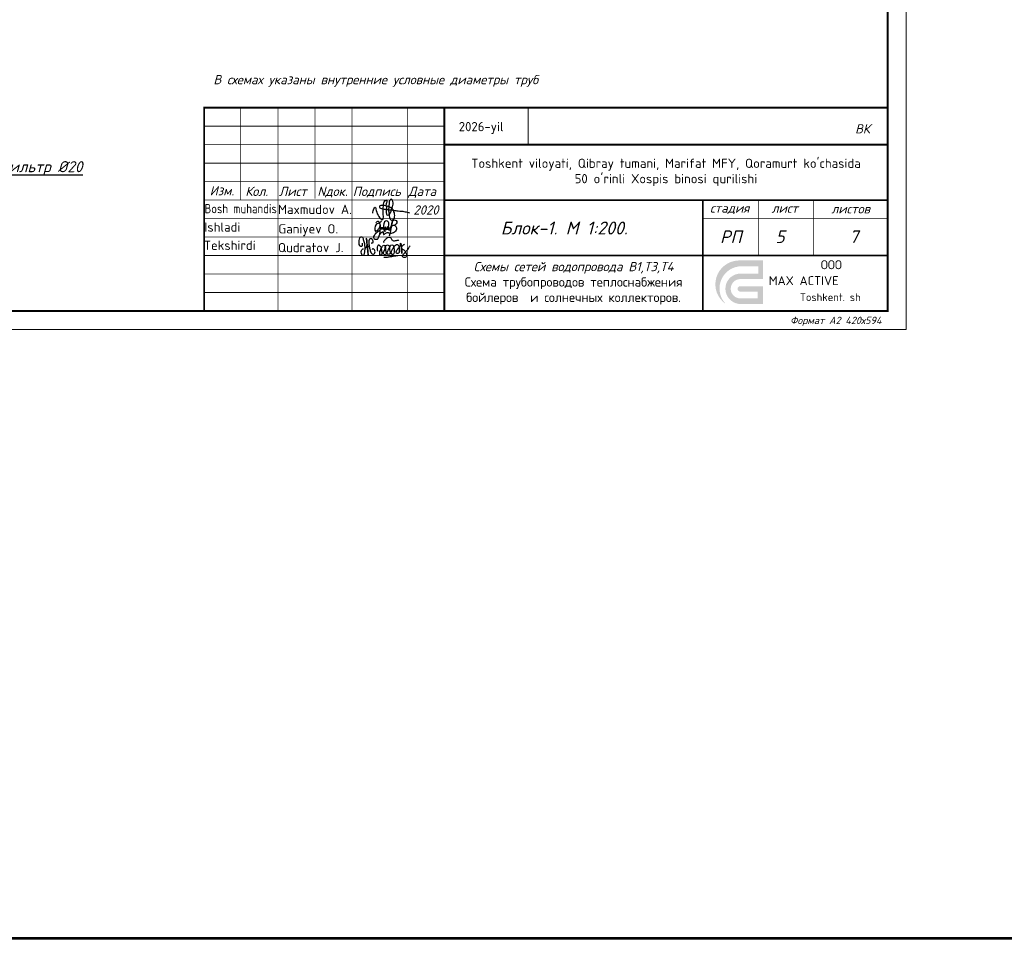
# Model space of a CAD drawing. Extents: x -4445 to 1909585, y 1860 to 289234.
# Tile 87 of 110: x 618820 to 645469, y 169339 to 194196. Entities that reach past the tile are written whole.
import ezdxf
from ezdxf.enums import TextEntityAlignment as Align

# ---------------------------------------------------------------- set-up
doc = ezdxf.new("R2010")
doc.units = 0
doc.header["$LTSCALE"] = 0.5
doc.header["$MEASUREMENT"] = 0
doc.layers.get('0').update_dxf_attribs({"linetype": 'CONTINUOUS', "lineweight": 18})
doc.layers.add('ВК', color=7, linetype='CONTINUOUS', lineweight=25)
doc.styles.add('COMPLEX', font='isocpeur.ttf')
doc.styles.add('Isocpeur', font='isocpeui.ttf', dxfattribs={"height": 250})
doc.styles.add('style1', font='isocpeui.ttf', dxfattribs={"height": 80})
doc.styles.add('ГОСТ 300', font='isocpeui.ttf', dxfattribs={"height": 250})
doc.styles.add('Констр', font='isocpeui.ttf')

# ---------------------------------------------------------------- blocks, each defined once
blk = doc.blocks.new('A$C4c4061ee')
at = {"color": 184, "lineweight": 30}
blk.add_spline([(-39.74353470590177, -7.066288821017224), (-36.82961242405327, 4.046206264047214), (-33.9923730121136, 7.878101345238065), (-31.15513360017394, -0.09223704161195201), (-24.10037650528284, -16.18619768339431), (-16.66013001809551, -23.47737302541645), (-13.89957347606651, -23.47737302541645), (-12.51929520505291, -17.8828110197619), (-12.51929520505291, 12.71720958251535), (-8.301108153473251, 24.82599777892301), (-4.390321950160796, 27.04849679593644), (-3.39345802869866, 21.37729285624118), (-5.693917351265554, 12.8704869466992), (-4.390321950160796, 8.042298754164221), (-4.390321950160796, -10.04424811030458), (-2.013179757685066, -12.57329535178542), (3.277884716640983, -9.967606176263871), (9.642495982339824, 6.126347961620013), (12.63310113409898, 19.46134856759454), (7.572085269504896, 28.88780565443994), (4.734845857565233, 26.58867120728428), (2.357703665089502, 16.62574009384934), (1.1307911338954, -1.154252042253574), (2.894470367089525, -14.18269141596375), (6.805256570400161, -24.83536091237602), (10.94609138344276, -24.83536091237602), (15.01024332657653, -21.31002055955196), (16.54388733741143, -17.24820618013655), (16.54388733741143, -9.890970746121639), (12.01963817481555, 1.987904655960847), (5.88507551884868, 7.352560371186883), (-2.703325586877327, 10.34143320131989), (-9.988117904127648, 12.10410662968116), (-16.96619212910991, 12.10410662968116), (-21.49044129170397, 11.18445545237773), (-22.48730521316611, 7.73574402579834), (-20.03348015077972, 5.436609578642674), (-13.95984342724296, 3.668518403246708), (-0.6938408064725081, 1.752574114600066), (10.96184832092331, 0.5263682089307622), (22.23410971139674, -1.236305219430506), (37.57053643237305, -2.61578848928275), (43.47506386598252, -3.61208160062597), (49.27660224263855, -4.469789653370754), (54.8951084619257, -6.391593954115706)], degree=3, dxfattribs=at)
blk = doc.blocks.new('Odil Ganiyev')
at = {"color": 184, "lineweight": 30}
for points in [[(278218.2051830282, -189287.7762238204), (278220.3753585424, -189298.3256989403), (278251.3946131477, -189228.5199908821), (278257.8389691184, -189293.9968684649), (278314.7725375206, -189205.9786257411), (278295.0414358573, -189231.061274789), (278320.1428341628, -189287.5561976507), (278380.2964745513, -189198.4648373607), (278354.815996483, -189238.8983742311), (278383.5186525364, -189286.4830800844), (278449.0446955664, -189192.0241665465), (278427.7340948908, -189223.4364403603), (278438.3041022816, -189281.1155268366), (278514.5707385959, -189197.3917197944), (278494.165717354, -189208.1631865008), (278504.9020986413, -189282.1896271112), (278604.2546478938, -188932.4946979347), (278562.7315404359, -189513.518486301)], [(278008.5945511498, -189094.8101020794), (278081.0024050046, -189029.3176129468), (278139.3426344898, -189054.7083433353), (278204.400167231, -188992.9621068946)], [(278173.5925280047, -189155.4917721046), (278172.6471103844, -189633.027333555), (278135.4993996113, -189698.8294876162), (278035.879343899, -189702.204108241), (278007.5494496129, -189605.357213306), (278073.6314762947, -189469.1911728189), (278127.884108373, -189405.1461013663), (278218.2051830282, -189287.7762238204)], [(278212.7110742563, -189508.6004389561), (278316.0087587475, -189388.4872286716), (278339.6422759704, -189482.9500730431), (278420.6783357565, -189424.9498474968), (278521.2825563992, -189381.9738374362)]]:
    blk.add_spline(points, degree=3, dxfattribs=at)
for points, knots in [([(278092.585464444, -189110.7355109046), (278063.2194188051, -189124.2674054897), (277979.370430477, -189180.2556237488), (277976.1723904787, -189468.8543651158), (278120.9857520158, -189357.1201562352), (278158.7843846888, -189260.4993996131), (278167.4294188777, -189221.9077254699)], [0, 0, 0, 0, 84.01965011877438, 319.3343002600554, 434.0069741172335, 519.9639260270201, 519.9639260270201, 519.9639260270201, 519.9639260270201]), ([(278167.4294188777, -189221.9077254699), (278181.3387233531, -189151.2748930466), (278170.7899638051, -189084.1800938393), (278111.1856448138, -189102.5741176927), (278092.585464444, -189110.7355109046)], [526.8260919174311, 526.8260919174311, 526.8260919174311, 526.8260919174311, 665.5590851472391, 706.3961257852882, 706.3961257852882, 706.3961257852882, 706.3961257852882]), ([(278396.1967646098, -189316.1294269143), (278466.1538288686, -189242.8891530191), (278495.302956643, -189144.9180396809), (278487.2601476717, -189009.0998779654), (278377.6673267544, -188943.6380905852), (278332.0648927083, -188997.5609160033), (278318.9360969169, -189019.7150940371), (278305.4029493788, -189050.3942673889), (278280.2404771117, -189133.7043541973), (278300.2727365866, -189288.4465314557), (278387.6358799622, -189385.8034520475)], [0, 0, 0, 0, 210.3316614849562, 341.5442091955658, 437.9935387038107, 521.2099932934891, 521.2099932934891, 521.2099932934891, 602.6433944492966, 823.015148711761, 823.015148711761, 823.015148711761, 823.015148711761]), ([(278616.6842967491, -189117.5460859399), (278680.2310006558, -189058.40023725), (278779.8970886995, -189126.564977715), (278816.8257756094, -189262.3978800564), (278675.2131768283, -189400.3526046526), (278594.5317891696, -189411.9745325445), (278531.2075642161, -189409.6795947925)], [498.211238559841, 498.211238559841, 498.211238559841, 498.211238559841, 560.9624334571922, 628.5608440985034, 789.1848951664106, 992.2030792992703, 992.2030792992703, 992.2030792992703, 992.2030792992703]), ([(278603.8079360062, -188938.7967392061), (278630.1334271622, -188908.0624409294), (278657.9278604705, -188890.0017188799), (278745.5528651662, -188896.5335061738), (278775.8709600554, -188979.5165954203), (278742.8387325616, -189053.7339745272), (278691.3271529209, -189101.1804010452), (278616.6842967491, -189117.5460859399)], [0, 0, 0, 0, 59.30168677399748, 137.8344496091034, 232.6714706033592, 306.9556540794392, 371.4434606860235, 371.4434606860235, 371.4434606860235, 371.4434606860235])]:
    blk.add_open_spline(points, degree=3, knots=knots, dxfattribs=at)
blk = doc.blocks.new('A$C77aec0c1')
at = {"color": 184, "lineweight": 30}
for points in [[(-78.38131271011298, 25.21388700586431), (-78.38131271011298, 19.79743723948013), (-80.05334583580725, 15.39340606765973), (-82.68806330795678, 15.24154528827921), (-85.88012004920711, 18.27880580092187), (-87.60282130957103, 24.60643443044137), (-87.55235231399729, 33.4785716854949), (-85.77858974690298, 41.53703866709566), (-83.19454040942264, 44.87802546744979), (-79.54647045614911, 45.28299385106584), (-74.7837168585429, 37.3354916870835), (-71.43828727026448, 24.00774932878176), (-70.32271515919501, 12.75112639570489), (-70.5771842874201, 1.906071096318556), (-72.4532481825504, -8.184792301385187), (-74.47995314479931, -11.88012880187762), (-76.65866251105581, -12.43696032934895), (-79.29337998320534, -9.804665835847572), (-81.06674427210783, -2.515237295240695), (-80.50939989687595, 2.799970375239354), (-78.63469933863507, 6.343443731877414), (-76.25332253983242, 8.115178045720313), (-74.22661757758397, 8.570767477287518)], [(-70.25239909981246, 8.75258656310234), (-64.19821778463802, 15.39952532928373), (-63.40894784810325, 26.03341881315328), (-64.74115322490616, 36.46708988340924), (-65.76399743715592, 41.0897367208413), (-65.97653441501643, 40.38685639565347), (-65.37576810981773, 38.60301586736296), (-63.87196156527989, 30.59607789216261), (-63.40894784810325, 26.03341881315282), (-62.36317654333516, 17.41372238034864), (-61.31740523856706, 7.749214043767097), (-60.53307293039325, -1.262287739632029), (-59.74874062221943, -9.098375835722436), (-59.2258575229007, -11.57980499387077), (-59.5150228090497, -10.30603150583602), (-59.7716569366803, -8.767656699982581), (-61.00463941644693, 4.422823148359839), (-61.57869615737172, 9.74844633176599), (-62.15275289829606, 15.15600094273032), (-62.36891072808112, 16.81688866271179), (-60.51868385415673, 14.96835856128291), (-58.20589770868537, 15.68723229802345), (-56.61264196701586, 21.232817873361), (-56.71145070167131, 31.16451189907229), (-55.80471933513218, 37.08934982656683), (-53.17510799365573, 40.04494136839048), (-49.97027571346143, 39.71654178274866), (-45.94368318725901, 34.70845815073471), (-45.36845714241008, 29.70037451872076), (-46.27238524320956, 25.67748727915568), (-48.81981851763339, 25.02068810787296), (-50.29897266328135, 25.34908769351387)], [(-10.36332725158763, 26.11942423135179), (-11.28868578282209, 30.65789709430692), (-5.904802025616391, 37.3815634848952), (1.24900448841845, 43.45217603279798), (6.212270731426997, 44.29263580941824), (10.33430705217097, 42.19148991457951), (12.43738441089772, 37.98919812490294), (14.96107928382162, 34.45927557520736), (18.41012758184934, 33.03049655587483), (24.88761176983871, 33.534770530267), (29.43026560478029, 34.62736611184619), (33.63642032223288, 34.37522794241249), (35.06651476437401, 33.95499923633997)], [(-56.63358278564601, 20.26220782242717), (-55.65266897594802, 12.38186395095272), (-53.41380428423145, 2.023545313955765), (-50.85857394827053, -4.48218267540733), (-47.72635595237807, -7.44681833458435), (-43.44016263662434, -8.187977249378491), (-40.22552147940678, -6.458607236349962), (-38.65940992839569, -1.352844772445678), (-39.64853381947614, 2.929406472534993), (-41.46191996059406, 5.976392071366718), (-44.18200683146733, 7.705764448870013), (-46.98451686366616, 7.211657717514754), (-47.64392768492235, 5.729339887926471)], [(-30.37022462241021, 1.027356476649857), (-29.83874790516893, 17.35528437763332), (-28.37718437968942, 20.14297926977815), (-25.5869239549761, 19.87748654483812), (-20.53787982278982, 13.63835785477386), (-18.94344456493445, 4.61153663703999), (-17.48188103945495, -7.070233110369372), (-18.54483447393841, -11.05265472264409), (-21.86657672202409, -11.4508985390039), (-23.99248869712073, -7.866718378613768), (-23.32814024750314, -0.565611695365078), (-20.40500809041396, 7.266482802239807), (-16.95039921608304, 14.03660167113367), (-13.89440043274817, 18.68275982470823), (-9.642576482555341, 18.28451600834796), (-6.320839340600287, 10.85066296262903), (-4.992142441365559, -2.424074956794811), (-4.992142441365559, -8.795950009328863), (-8.978228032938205, -10.123423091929), (-12.29996517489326, -6.539245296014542), (-11.23701174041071, 0.2308735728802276), (-8.313879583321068, 6.337251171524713), (-6.852316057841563, 12.84187495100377), (-4.726404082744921, 17.88627455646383), (-0.2088366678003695, 20.54122308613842), (4.175859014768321, 17.88627455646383), (6.03603263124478, 9.655936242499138), (7.098986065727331, 1.027356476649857), (7.630462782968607, -6.804738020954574), (4.707335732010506, -8.795950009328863), (0.05690169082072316, -8.132213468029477), (-0.07597004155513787, -1.362096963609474), (3.245772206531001, 6.86824135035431), (7.763334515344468, 15.76231620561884), (10.5535949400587, 19.87748654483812), (16.0012440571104, 19.61199145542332), (19.32298630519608, 13.24011640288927), (20.38593973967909, 0.8946101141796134), (19.45585293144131, -6.141001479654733), (16.79846423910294, -9.19419146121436), (13.60959372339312, -8.530454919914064), (11.74942010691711, -0.96385314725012), (15.07115724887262, 6.86824135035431), (19.85446302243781, 14.16934803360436), (24.37203043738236, 19.87748654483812), (31.01550472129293, 21.07221326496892), (35.00159031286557, 14.5675894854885), (36.19741547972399, 0.8946101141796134), (34.0715035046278, -5.610013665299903), (29.28820283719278, -6.406496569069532), (26.89654739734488, -3.486055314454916), (30.48402800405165, 6.337251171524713), (35.40020040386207, 12.44363113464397), (39.65202435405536, 19.34649636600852), (40.4492445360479, 25.18738123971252), (40.6972237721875, 24.31052509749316), (43.89938043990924, -4.864757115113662), (43.81602285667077, -3.865409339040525), (42.93788251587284, 9.739231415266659), (43.06582503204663, 12.45725287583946), (45.48313367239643, 16.53792079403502), (50.40110853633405, 21.11825905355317), (52.2349345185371, 22.200886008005), (51.23466394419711, 21.78449011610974)], [(42.90287533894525, 10.75234727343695), (45.09337761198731, 7.658094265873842), (48.29627466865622, 5.717141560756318), (51.70919198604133, 3.671270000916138), (54.859582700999, -0.4204683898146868), (57.80128074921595, -5.834731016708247), (58.90391392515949, -10.66088483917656), (58.53636953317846, -15.48704102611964), (56.7521853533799, -17.91289319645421), (51.9740980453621, -18.54239213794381), (48.35115025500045, -18.07026793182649), (46.09337245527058, -15.60473277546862), (45.77833440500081, -12.56215692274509), (48.08861854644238, -9.414664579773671), (51.0814851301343, -6.319630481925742), (54.54866529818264, -2.634870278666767), (57.90908137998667, 0.9847462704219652), (62.217527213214, 6.347087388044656), (66.52651940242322, 12.8131229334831), (69.834429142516, 17.79665149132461)], [(-11.80559928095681, -17.26645815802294), (-2.735097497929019, -17.5279586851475), (7.905304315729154, -15.87180409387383), (17.57848186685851, -14.81041480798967), (25.11311381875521, -13.08979571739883), (30.92554491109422, -13.08979571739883)]]:
    blk.add_spline(points, degree=3, dxfattribs=at)

msp = doc.modelspace()

# ---------------------------------------------------------------- hatches: boundary and pattern name
at = {"true_color": 0x00005c}
h = msp.add_hatch(color=178, dxfattribs=at)
h.dxf.hatch_style = 1
edge = h.paths.add_edge_path()
edge.add_line((638941.0911790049, 186979.5682317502), (638941.0911790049, 186507.1260752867))
edge.add_line((638941.0911790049, 186507.1260752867), (638274.5954945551, 186507.1260752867))
edge.add_ellipse((638331.4714179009, 186914.7406661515), major_axis=(-411.5635134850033, 2.350161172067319e-05), ratio=0.9999999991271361, start_angle=277.9434018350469, end_angle=442.05660470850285, ccw=False)
edge.add_line((638274.5954945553, 187322.3552570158), (638809.569311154, 187322.3552570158))
edge.add_line((638809.5693111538, 187322.3552570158), (638809.5693111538, 187518.1263796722))
edge.add_line((638809.5693111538, 187518.1263796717), (638274.5954945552, 187518.1263796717))
edge.add_ellipse((638360.7732692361, 186923.6581397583), major_axis=(600.6821933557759, 0.01782646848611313), ratio=0.999999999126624, start_angle=98.24678756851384, end_angle=224.8650110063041)
edge.add_ellipse((638293.34732583, 187035.9042932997), major_axis=(-644.7354755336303, 0.04021744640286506), ratio=0.9999999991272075, start_angle=271.6702301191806, end_angle=416.2416434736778, ccw=False)
edge.add_line((638274.5954945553, 187680.3670176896), (638941.0911790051, 187680.3670176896))
edge.add_line((638941.0911790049, 187680.3670176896), (638941.0911790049, 187176.9326151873))
edge.add_line((638941.0911790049, 187176.9326151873), (638316.6709623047, 187176.9326151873))
edge.add_ellipse((638325.3150564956, 186915.7191434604), major_axis=(261.3564280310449, 0.1257853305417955), ratio=0.9999999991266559, start_angle=91.86776897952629, end_angle=268.0770805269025)
edge.add_line((638316.6709623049, 186654.5056717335), (638797.8402874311, 186654.5056717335))
edge.add_line((638797.8402874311, 186654.5056717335), (638797.8402874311, 186839.306911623))
edge.add_line((638797.8402874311, 186839.3069116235), (638316.6709623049, 186839.3069116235))
edge.add_ellipse((638323.5953987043, 186911.9714793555), major_axis=(72.99374789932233, 3.943428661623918e-06), ratio=0.9999999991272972, start_angle=95.4434556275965, end_angle=264.5565381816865, ccw=False)
edge.add_line((638316.6709623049, 186984.6360470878), (638941.0911790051, 186979.5682317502))

# ---------------------------------------------------------------- linework, layer by layer
at = {"linetype": 'ByBlock', "lineweight": 20, "ltscale": 10}
msp.add_lwpolyline([(583410.9347996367, 185814.2757303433), (642810.9347996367, 185814.2757303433), (642810.9347996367, 227814.2757303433), (583410.9347996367, 227814.2757303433)], close=True, dxfattribs=at)
msp.add_lwpolyline([(583410.9347996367, 185814.2757303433), (642810.9347996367, 185814.2757303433), (642810.9347996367, 227814.2757303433), (583410.9347996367, 227814.2757303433)], close=True, dxfattribs=at)
at = {"ltscale": 10, "const_width": 50}
msp.add_lwpolyline([(585410.9347996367, 186314.2757303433), (642310.9347996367, 186314.2757303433), (642310.9347996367, 227314.2757303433), (585410.9347996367, 227314.2757303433)], close=True, dxfattribs=at)
msp.add_lwpolyline([(585410.9347996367, 186314.2757303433), (642310.9347996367, 186314.2757303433), (642310.9347996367, 227314.2757303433), (585410.9347996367, 227314.2757303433)], close=True, dxfattribs=at)
at = {"const_width": 50}
msp.add_lwpolyline([(623811.2491562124, 191814.2757303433), (642310.9347996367, 191814.2757303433), (642310.9347996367, 186314.2757303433), (623811.2491562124, 186314.2757303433)], close=True, dxfattribs=at)
for points, const_width in [([(624801.2491562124, 191814.2757303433), (624801.2491562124, 189314.2757303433)], 20), ([(625811.2491562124, 191814.2757303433), (625811.2491562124, 186314.2757303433)], 20), ([(626811.2491562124, 191814.2757303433), (626811.2491562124, 189349.2126018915)], 20), ([(627811.2491562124, 191814.2757303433), (627811.2491562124, 186314.2757303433)], 20), ([(629311.2491562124, 191814.2757303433), (629311.2491562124, 186314.2757303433)], 20), ([(630311.2491562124, 191814.2757303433), (630311.2491562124, 186314.2757303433)], 50), ([(630311.2491562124, 191814.2757303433), (630311.2491562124, 186314.2757303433)], 50), ([(630311.2491562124, 191314.2757303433), (623811.2491562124, 191314.2757303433)], 20), ([(630311.2491562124, 190814.2757303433), (623811.2491562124, 190814.2757303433)], 20), ([(642310.9347996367, 190814.2757303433), (630311.2491562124, 190814.2757303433)], 50), ([(630311.2491562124, 190314.2757303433), (623811.2491562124, 190314.2757303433)], 20), ([(630311.2491562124, 190314.2757303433), (623811.2491562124, 190314.2757303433)], 20), ([(630311.2491562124, 190314.2757303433), (624801.2491562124, 190314.2757303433)], 20), ([(630311.2491562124, 189814.2757303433), (623811.2491562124, 189814.2757303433)], 20), ([(630311.2491562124, 189814.2757303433), (623811.2491562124, 189814.2757303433)], 20), ([(630311.2491562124, 189314.2757303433), (623811.2491562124, 189314.2757303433)], 20), ([(642310.9347996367, 189314.2757303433), (630311.2491562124, 189314.2757303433)], 50), ([(637311.2491562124, 186314.2757303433), (637311.2491562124, 189314.2757303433)], 50), ([(638811.2491562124, 189314.2757303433), (638811.2491562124, 187814.2757303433)], 20), ([(640311.2491562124, 189314.2757303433), (640311.2491562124, 187814.2757303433)], 20), ([(630311.2491562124, 188814.2757303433), (623811.2491562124, 188814.2757303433)], 20), ([(642310.9347996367, 188814.2757303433), (637311.2491562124, 188814.2757303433)], 20), ([(630311.2491562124, 188314.2757303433), (623811.2491562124, 188314.2757303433)], 20), ([(630311.2491562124, 187814.2757303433), (623811.2491562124, 187814.2757303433)], 20), ([(642310.9347996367, 187814.2757303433), (630311.2491562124, 187814.2757303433)], 50), ([(630311.2491562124, 187314.2757303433), (623811.2491562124, 187314.2757303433)], 20), ([(630311.2491562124, 186814.2757303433), (623811.2491562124, 186814.2757303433)], 20)]:
    msp.add_lwpolyline(points, dxfattribs=dict(const_width=const_width))
msp.add_lwpolyline([(632580.3242206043, 191814.2757303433), (632580.3242206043, 190814.2757303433)])
at = {"layer": 'ВК', "color": 0, "lineweight": 30, "ltscale": 50}
msp.add_line((618288.8780624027, 189999.8360237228), (620526.9664029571, 189999.8360237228), dxfattribs=at)
at = {"layer": 'ВК', "color": 3, "lineweight": 53, "ltscale": 200}
msp.add_lwpolyline([(118941.7, 169339.3), (1002524.1, 169339.3), (1002524.1, 289233.7), (118941.7, 289233.7)], close=True, dxfattribs=at)

# ---------------------------------------------------------------- block references
for name, p, xscale, yscale, zscale in [('A$C4c4061ee', (628793.8120429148, 189038.1150272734), 10.45975922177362, 10.45975922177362, 10.45975922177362), ('A$C77aec0c1', (628776.0601291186, 187924.7385974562), 8.776011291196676, 8.776011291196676, 8.776011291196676)]:
    msp.add_blockref(name, p, dxfattribs=dict(xscale=xscale, yscale=yscale, zscale=zscale))
at = {"xscale": 0.7326778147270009, "yscale": 0.7326778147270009, "zscale": 0.7326778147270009, "rotation": 351.5695638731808}
msp.add_blockref('Odil Ganiyev', (447286.4986209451, 355614.4425409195), dxfattribs=at)

# ---------------------------------------------------------------- texts
at = {"color": 0, "linetype": 'Continuous', "lineweight": -2, "style": 'COMPLEX'}
for s, p in [('2026-yil', (631310.4623015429, 191302.7562991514)), ('Ishladi', (624306.0179837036, 188584.4380495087)), ('Tekshirdi', (624504.2949464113, 188091.5058715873))]:
    msp.add_text(s, height=250.0000000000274, dxfattribs=at).set_placement(p, align=Align.MIDDLE_CENTER)
for s, height, style, p in [('ВК', 250, 'Констр', (641431, 191117.6232746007)), ('Изм.', 250, 'Констр', (623961.878626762, 189442.5061650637)), ('Кол.', 250, 'Констр', (624926.6440020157, 189425.7874880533)), ('Лист', 250, 'Констр', (625836.6440020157, 189425.7874880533)), ('Nдок.', 250, 'Констр', (626876.6440020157, 189425.7874880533)), ('Подпись', 250, 'Констр', (627836.6440020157, 189425.7874880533)), ('Дата', 250, 'Констр', (629336.6440020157, 189425.7874880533)), ('2020', 250, 'Констр', (629475.0838695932, 188921.8322517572)), ('стадия', 250, 'Констр', (637504.7193078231, 188972.3384848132)), ('лист', 250, 'Констр', (639168.2952389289, 188969.2761758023)), ('листов', 250, 'Констр', (640785.717177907, 188953.2642271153)), ('Блок-1. М 1:200.', 350, 'style1', (631840.1975950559, 188383.7569447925)), ('РП', 341.9999999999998, 'Констр', (637776.2604807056, 188152.6922963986)), ('5', 341.9999999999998, 'Констр', (639276.2604807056, 188152.6922963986)), ('7', 341.9999999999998, 'Констр', (641275.9461241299, 188152.6922963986)), ('ООО', 243.5316424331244, 'COMPLEX', (640502.8027558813, 187443.2136651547)), ('MAX ACTIVE', 243.5316424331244, 'COMPLEX', (639095.0132232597, 187011.963122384)), ('Формат А2 420х594', 200, 'Констр', (639672.3413860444, 185957.9767397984))]:
    msp.add_text(s, height=height, dxfattribs=dict(style=style)).set_placement(p)
at = {"color": 0, "linetype": 'Continuous', "lineweight": -2, "style": 'COMPLEX', "width": 0.85}
msp.add_text('Bosh muhandis', height=250.0000000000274, dxfattribs=at).set_placement((624802.2812080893, 189083.3692148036), align=Align.MIDDLE_CENTER)
at = {"color": 0, "linetype": 'Continuous', "lineweight": -2, "style": 'COMPLEX'}
for s, p in [('Maxmudov A.', (625811.5582636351, 188937.8414862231)), ('Ganiyev O.', (625820.3127800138, 188412.1297077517)), ('Qudratov J.', (625811.5582636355, 187904.7952976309))]:
    msp.add_text(s, height=250.0000000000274, dxfattribs=at).set_placement(p)
at = {"ltscale": 100, "style": 'COMPLEX'}
msp.add_text('Toshkent. sh', height=206.6670436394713, dxfattribs=at).set_placement((641581.0132185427, 186583.7652711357), align=Align.RIGHT)
at = {"color": 7, "lineweight": 15, "insert": (134338.0126746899, 191506.7051118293), "char_height": 250, "width": 18142.31252930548, "attachment_point": 1, "style": 'Isocpeur'}
msp.add_mtext('\\pi7094.07293;{\\C0;УКАЗАНИЯ ПО МОНТАЖУ\\P\\pi0;1.^I Монтаж, испытание и приемку внутреннего водопровода выполнить в соответствии с КМК 3.05.01-97.\\P Напорные трубопроводы В1 после монтажа испытать гидравлическим способом и произвести промывку и дезинфекцию системы.\\PВеличина испытательного давления трубопроводов системы В1 - 0,2 MPa.\\P Самотечные трубопроводы после монтажа испытать гидростатическим способом. Величина испытательного давления трубопроводов системы К1 - 0,04 MPa. \\P2.^I При производстве работ необходимо составление актов освидетельствования скрытых работ на гидравлическое испытание, оформленным по формам, указанным в приложении к КМК3.05.01-97.\\P} 4  В местах прохода через стены трубопроводы прокладывать в гильзах.', dxfattribs=at)
at = {"insert": (636310.9347996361, 190064.2757303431), "char_height": 250.0000000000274, "width": 12000.00000000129, "attachment_point": 5, "style": 'COMPLEX'}
msp.add_mtext("Toshkent viloyati, Qibray tumani, Marifat MFY, Qoramurt ko'chasida \\P50 o’rinli Xospis binosi qurilishi", dxfattribs=at)
at = {"layer": 'ВК', "color": 7, "ltscale": 30, "style": 'Констр'}
msp.add_text('В схемах указаны внутренние условные диаметры труб', height=250, dxfattribs=at).set_placement((624064.0100472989, 192448.8743310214))
at = {"layer": 'ВК', "color": 0, "lineweight": 30, "ltscale": 50, "style": 'Констр'}
msp.add_text('Фильтр %%C20', height=300, dxfattribs=at).set_placement((618234.3695987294, 190068.4888685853))
at = {"layer": 'ВК', "color": 7, "insert": (633811.2491562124, 187064.2757303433), "char_height": 250, "width": 6999.999999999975, "attachment_point": 5, "style": 'ГОСТ 300'}
msp.add_mtext('Схемы сетей водопровода В1,Т3,Т4\\P{\\fISOCPEUR|b0|i0|c204|p34;\\C256;Схема трубопроводов теплоснабжения бойлеров  и солнечных коллекторов.}', dxfattribs=at)

doc.saveas('drawing.dxf')
